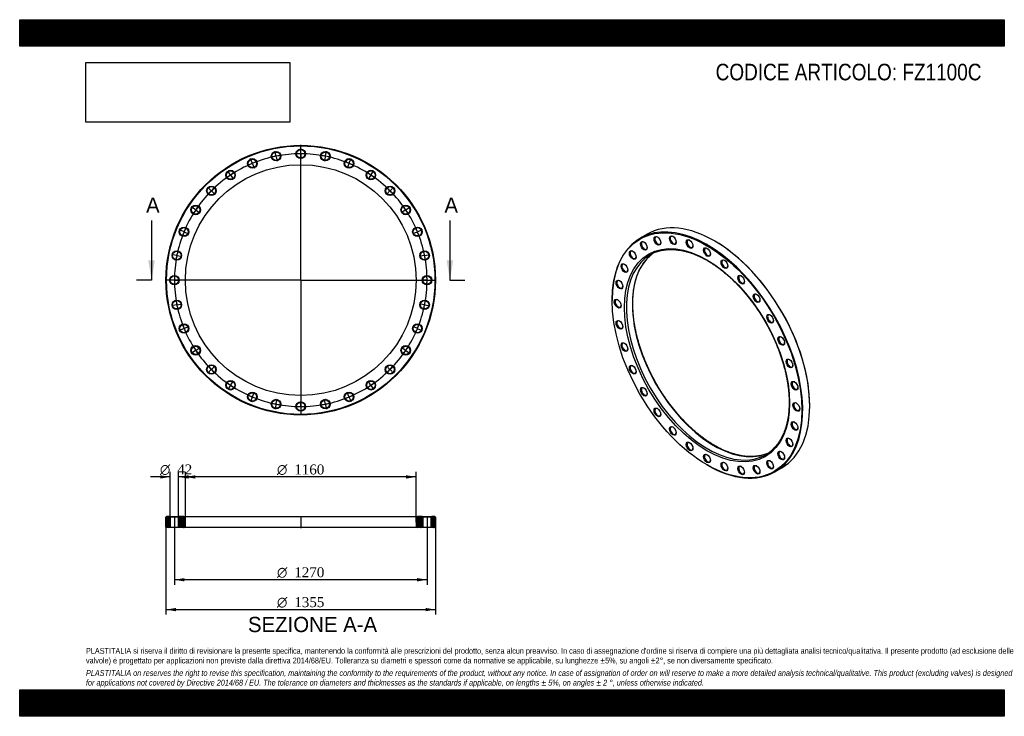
# Model space of a CAD drawing. Header units: millimetres. Extents: x 0 to 4950, y 0 to 3500.
import ezdxf
from ezdxf.enums import TextEntityAlignment as Align
from ezdxf.lldxf.tags import DXFTag

# ---------------------------------------------------------------- set-up
doc = ezdxf.new("R2010")
doc.units = ezdxf.units.MM
doc.header["$LTSCALE"] = 16.666667
for name, color, linetype in [('Default', 7, 'Continuous'), ('DV2_Default', 7, 'Continuous'), ('DV3_Default', 7, 'Continuous'), ('FZ1100C', 7, 'Continuous')]:
    doc.layers.add(name, color=color, linetype=linetype)
doc.styles.add('SEACAD_Solid_Edge_ANSI', font='seans.ttf')
doc.styles.add('SEACAD_Solid_Edge_ANSI1_Symbols', font='semeca1.ttf')
doc.styles.add('SEACAD_Times_New_Roman', font='times.ttf')
tags = doc.linetypes.add('CENTER2', pattern=[28.575, 19.05, -3.175, 3.175, -3.175]).pattern_tags.tags
tags[10:11] = [DXFTag(74, 4), DXFTag(75, 0), DXFTag(340, '0'), DXFTag(46, 0.0), DXFTag(50, 0.0), DXFTag(44, 0.0), DXFTag(45, 0.0)]
tags[8:9] = [DXFTag(74, 4), DXFTag(75, 0), DXFTag(340, '0'), DXFTag(46, 0.0), DXFTag(50, 0.0), DXFTag(44, 0.0), DXFTag(45, 0.0)]
tags[6:7] = [DXFTag(74, 4), DXFTag(75, 0), DXFTag(340, '0'), DXFTag(46, 0.0), DXFTag(50, 0.0), DXFTag(44, 0.0), DXFTag(45, 0.0)]
tags[4:5] = [DXFTag(74, 4), DXFTag(75, 0), DXFTag(340, '0'), DXFTag(46, 0.0), DXFTag(50, 0.0), DXFTag(44, 0.0), DXFTag(45, 0.0)]
picture_1 = doc.add_image_def('image1.jpg', size_in_pixel=(4302, 1260))

# ---------------------------------------------------------------- blocks, each defined once
blk = doc.blocks.new('SE')
at = {"layer": 'FZ1100C', "color": 7, "linetype": 'Continuous'}
for p, q in [((3154.1, 2422.2), (3118.7, 2401.8)), ((3494.9, 2387.4), (3492.8, 2388.7)), ((2978.4, 2091.7), (2978.4, 2089.2)), ((3971.9, 1558.9), (3971.9, 1561.3)), ((3455.3, 1263.1), (3457.5, 1261.9)), ((3796.2, 1228.3), (3831.6, 1248.8))]:
    blk.add_line(p, q, dxfattribs=at)
for centre, major_axis, start_param, end_param in [((3492.8, 1835.5), (-338.8, 586.7), 3.141593, 6.283185), ((3457.5, 1815.1), (338.8, -586.7), 0, 3.926991), ((3140, 2365), (-10.5, 18.2), 0, 3.857894), ((3140, 2365), (-10.5, 18.2), 5.566884, 6.283185), ((3208, 2390.2), (-10.5, 18.2), 0, 3.857894), ((3208, 2390.2), (-10.5, 18.2), 5.566884, 6.283185), ((3285.6, 2393.3), (-10.5, 18.2), 0, 3.857894), ((3285.6, 2393.3), (-10.5, 18.2), 5.566884, 6.283185), ((3369.9, 2374.2), (-10.5, 18.2), 0, 3.857894), ((3369.9, 2374.2), (-10.5, 18.2), 5.566884, 6.283185), ((3494.9, 1836.7), (337.3, -584.1), 0.785398, 2.356194), ((3084.1, 2318.7), (-10.5, 18.2), 0, 3.857894), ((3084.1, 2318.7), (-10.5, 18.2), 5.566884, 6.283185), ((3460.3, 1816.7), (-290, 502.3), 6.189639, 6.283185), ((3490, 1833.9), (290, -502.3), 3.192819, 3.22517), ((3457.5, 2333.5), (-10.5, 18.2), 0, 3.857894), ((3457.5, 2333.5), (-10.5, 18.2), 5.566884, 6.283185), ((3460.3, 1816.7), (-290, 502.3), 0.086334, 3.053496), ((3490, 1833.9), (290, -502.3), 3.22517, 6.190338), ((3460.3, 1816.7), (-290, 502.3), 0, 0.086334), ((3545.1, 2273), (-10.5, 18.2), 0, 3.857894), ((3545.1, 2273), (-10.5, 18.2), 5.566884, 6.283185), ((3042.6, 2253), (-10.5, 18.2), 0, 3.857894), ((3042.6, 2253), (-10.5, 18.2), 5.566884, 6.283185), ((3017.1, 2170.5), (-10.5, 18.2), 0, 3.857894), ((3017.1, 2170.5), (-10.5, 18.2), 5.566884, 6.283185), ((3629.3, 2194.9), (-10.5, 18.2), 0, 3.857894), ((3629.3, 2194.9), (-10.5, 18.2), 5.566884, 6.283185), ((3008.5, 2074.3), (-10.5, 18.2), 0, 3.857894), ((3008.5, 2074.3), (-10.5, 18.2), 5.566884, 6.283185), ((3706.9, 2102.1), (-10.5, 18.2), 0, 3.857894), ((3706.9, 2102.1), (-10.5, 18.2), 5.566884, 6.283185), ((3017.1, 1968.2), (-10.5, 18.2), 0, 3.857894), ((3017.1, 1968.2), (-10.5, 18.2), 5.566884, 6.283185), ((3775, 1998.4), (-10.5, 18.2), 0, 3.857894), ((3775, 1998.4), (-10.5, 18.2), 5.566884, 6.283185), ((3830.8, 1887.6), (-10.5, 18.2), 0, 3.857894), ((3830.8, 1887.6), (-10.5, 18.2), 5.566884, 6.283185), ((3042.6, 1856.2), (-10.5, 18.2), 0, 3.857894), ((3042.6, 1856.2), (-10.5, 18.2), 5.566884, 6.283185), ((3872.3, 1774), (-10.5, 18.2), 0, 3.857894), ((3872.3, 1774), (-10.5, 18.2), 5.566884, 6.283185), ((3084.1, 1742.6), (-10.5, 18.2), 0, 3.857894), ((3084.1, 1742.6), (-10.5, 18.2), 5.566884, 6.283185), ((3140, 1631.8), (-10.5, 18.2), 0, 3.857894), ((3140, 1631.8), (-10.5, 18.2), 5.566884, 6.283185), ((3897.9, 1662), (-10.5, 18.2), 0, 3.857894), ((3897.9, 1662), (-10.5, 18.2), 5.566884, 6.283185), ((3208, 1528), (-10.5, 18.2), 0, 3.857894), ((3208, 1528), (-10.5, 18.2), 5.566884, 6.283185), ((3906.5, 1555.8), (-10.5, 18.2), 0, 3.857894), ((3906.5, 1555.8), (-10.5, 18.2), 5.566884, 6.283185), ((3285.6, 1435.3), (-10.5, 18.2), 0, 3.857894), ((3285.6, 1435.3), (-10.5, 18.2), 5.566884, 6.283185), ((3897.9, 1459.7), (-10.5, 18.2), 0, 3.857894), ((3897.9, 1459.7), (-10.5, 18.2), 5.566884, 6.283185), ((3872.3, 1377.2), (-10.5, 18.2), 0, 3.857894), ((3872.3, 1377.2), (-10.5, 18.2), 5.566884, 6.283185), ((3369.9, 1357.1), (-10.5, 18.2), 0, 3.857894), ((3369.9, 1357.1), (-10.5, 18.2), 5.566884, 6.283185), ((3457.5, 1296.6), (-10.5, 18.2), 0, 3.857894), ((3457.5, 1296.6), (-10.5, 18.2), 5.566884, 6.283185), ((3460.3, 1816.7), (-290, 502.3), 3.053496, 3.235762), ((3490, 1833.9), (290, -502.3), 6.190338, 6.231959), ((3830.8, 1311.5), (-10.5, 18.2), 0, 3.857894), ((3830.8, 1311.5), (-10.5, 18.2), 5.566884, 6.283185), ((3457.5, 1815.1), (338.8, -586.7), 5.497787, 6.283185), ((3545.1, 1256), (-10.5, 18.2), 0, 3.857894), ((3545.1, 1256), (-10.5, 18.2), 5.566884, 6.283185), ((3629.3, 1236.9), (-10.5, 18.2), 0, 3.857894), ((3629.3, 1236.9), (-10.5, 18.2), 5.566884, 6.283185), ((3706.9, 1240), (-10.5, 18.2), 0, 3.857894), ((3706.9, 1240), (-10.5, 18.2), 5.566884, 6.283185), ((3775, 1265.1), (-10.5, 18.2), 0, 3.857894), ((3775, 1265.1), (-10.5, 18.2), 5.566884, 6.283185)]:
    blk.add_ellipse(centre, major_axis=major_axis, ratio=0.57735, start_param=start_param, end_param=end_param, dxfattribs=at)
for centre, major_axis in [((3455.3, 1813.8), (-337.3, 584.1)), ((3455.3, 1813.8), (293.5, -508.4)), ((3137.8, 2363.8), (12, -20.8)), ((3205.9, 2389), (12, -20.8)), ((3283.5, 2392.1), (12, -20.8)), ((3367.7, 2372.9), (12, -20.8)), ((3082, 2317.4), (12, -20.8)), ((3455.3, 2332.3), (12, -20.8)), ((3542.9, 2271.8), (12, -20.8)), ((3040.5, 2251.8), (12, -20.8)), ((3015, 2169.3), (12, -20.8)), ((3627.2, 2193.6), (12, -20.8)), ((3006.3, 2073.1), (12, -20.8)), ((3704.8, 2100.9), (12, -20.8)), ((3015, 1967), (12, -20.8)), ((3772.8, 1997.2), (12, -20.8)), ((3828.7, 1886.3), (12, -20.8)), ((3040.5, 1854.9), (12, -20.8)), ((3870.2, 1772.8), (12, -20.8)), ((3082, 1741.3), (12, -20.8)), ((3895.7, 1660.7), (12, -20.8)), ((3137.8, 1630.5), (12, -20.8)), ((3205.9, 1526.8), (12, -20.8)), ((3904.4, 1554.6), (12, -20.8)), ((3283.5, 1434), (12, -20.8)), ((3895.7, 1458.4), (12, -20.8)), ((3870.2, 1375.9), (12, -20.8)), ((3367.7, 1355.9), (12, -20.8)), ((3455.3, 1295.4), (12, -20.8)), ((3772.8, 1263.9), (12, -20.8)), ((3828.7, 1310.2), (12, -20.8)), ((3542.9, 1254.8), (12, -20.8)), ((3627.2, 1235.6), (12, -20.8)), ((3704.8, 1238.7), (12, -20.8))]:
    blk.add_ellipse(centre, major_axis=major_axis, ratio=0.57735, dxfattribs=at)
for points, knots in [([(3198, 2332), (3201, 2333.2), (3207.1, 2335.5), (3218.4, 2338.7), (3230.9, 2341.6), (3243.8, 2343.7), (3257.1, 2345.1), (3270.6, 2345.7), (3284.4, 2345.5), (3298.4, 2344.6), (3312.7, 2342.9), (3327.1, 2340.5), (3341.8, 2337.4), (3356.6, 2333.5), (3371.6, 2328.9), (3386.8, 2323.5), (3402, 2317.4), (3417.3, 2310.6), (3432.7, 2303.1), (3448.1, 2294.9), (3463.6, 2286.1), (3479, 2276.5), (3494.4, 2266.3), (3509.8, 2255.5), (3525.1, 2244), (3540.3, 2231.9), (3555.4, 2219.2), (3570.4, 2205.9), (3585.2, 2192.1), (3599.9, 2177.7), (3614.3, 2162.8), (3628.5, 2147.4), (3642.5, 2131.6), (3656.2, 2115.3), (3669.7, 2098.5), (3682.8, 2081.4), (3695.6, 2063.8), (3708.1, 2045.9), (3720.2, 2027.7), (3732, 2009.2), (3743.3, 1990.4), (3754.3, 1971.3), (3764.8, 1952), (3774.9, 1932.6), (3784.5, 1912.9), (3793.7, 1893.2), (3802.4, 1873.3), (3810.6, 1853.3), (3818.2, 1833.3), (3825.4, 1813.2), (3832.1, 1793.2), (3838.2, 1773.2), (3843.8, 1753.3), (3848.8, 1733.4), (3853.2, 1713.7), (3857.1, 1694.1), (3860.5, 1674.7), (3863.2, 1655.6), (3865.4, 1636.6), (3867, 1617.9), (3868, 1599.5), (3868.4, 1581.4), (3868.3, 1563.7), (3867.6, 1546.3), (3866.3, 1529.3), (3864.4, 1512.7), (3861.9, 1496.6), (3858.9, 1480.9), (3855.3, 1465.7), (3851.2, 1451.1), (3846.5, 1436.9), (3841.2, 1423.3), (3835.4, 1410.2), (3829.1, 1397.8), (3822.3, 1385.9), (3814.9, 1374.6), (3807.1, 1364), (3798.7, 1354), (3790, 1344.7), (3782, 1337.2), (3777.4, 1333.5), (3775.6, 1332)], [0, 0, 0, 0, 0.008816, 0.021736, 0.034643, 0.047533, 0.060406, 0.073262, 0.0861, 0.098924, 0.111733, 0.124531, 0.137319, 0.150099, 0.162873, 0.175643, 0.188409, 0.201173, 0.213935, 0.226697, 0.239459, 0.252222, 0.264985, 0.277749, 0.290515, 0.303282, 0.316051, 0.32882, 0.341592, 0.354365, 0.367139, 0.379914, 0.392691, 0.405468, 0.418247, 0.431026, 0.443807, 0.456588, 0.469369, 0.482151, 0.494932, 0.507714, 0.520496, 0.533278, 0.54606, 0.558841, 0.571621, 0.584401, 0.59718, 0.609958, 0.622736, 0.635511, 0.648286, 0.661059, 0.673831, 0.686601, 0.69937, 0.712137, 0.724902, 0.737665, 0.750427, 0.763188, 0.775947, 0.788705, 0.801463, 0.814221, 0.826979, 0.839738, 0.8525, 0.865264, 0.878034, 0.89081, 0.903594, 0.916389, 0.929195, 0.942016, 0.954853, 0.967707, 0.980579, 0.993469, 1, 1, 1, 1]), ([(3493.5, 1360.6), (3490.5, 1362.4), (3483.2, 1366.7), (3469.8, 1375), (3454.5, 1385.2), (3439.1, 1396.1), (3423.8, 1407.6), (3408.6, 1419.8), (3393.5, 1432.5), (3378.6, 1445.8), (3363.8, 1459.7), (3349.1, 1474.1), (3334.7, 1489.1), (3320.5, 1504.5), (3306.6, 1520.4), (3292.9, 1536.8), (3279.5, 1553.5), (3266.3, 1570.7), (3253.6, 1588.3), (3241.1, 1606.2), (3229, 1624.5), (3217.3, 1643), (3206, 1661.8), (3195.1, 1680.9), (3184.6, 1700.2), (3174.5, 1719.7), (3165, 1739.3), (3155.8, 1759.1), (3147.2, 1779), (3139, 1799), (3131.4, 1819), (3124.3, 1839.1), (3117.7, 1859.1), (3111.6, 1879.1), (3106.1, 1899), (3101.1, 1918.9), (3096.7, 1938.6), (3092.8, 1958.1), (3089.6, 1977.5), (3086.9, 1996.7), (3084.7, 2015.6), (3083.2, 2034.3), (3082.2, 2052.7), (3081.8, 2070.7), (3082, 2088.4), (3082.8, 2105.8), (3084.2, 2122.7), (3086.1, 2139.3), (3088.6, 2155.3), (3091.7, 2171), (3095.3, 2186.1), (3099.5, 2200.8), (3104.3, 2214.9), (3109.6, 2228.4), (3115.4, 2241.4), (3121.8, 2253.9), (3128.6, 2265.7), (3136, 2276.9), (3143.9, 2287.5), (3152.3, 2297.4), (3161.1, 2306.7), (3169.7, 2314.6), (3174.9, 2318.7), (3177.4, 2320.7)], [0, 0, 0, 0, 0.008715, 0.025295, 0.041878, 0.058461, 0.075047, 0.091634, 0.108223, 0.124814, 0.141406, 0.158001, 0.174597, 0.191195, 0.207795, 0.224396, 0.240998, 0.257601, 0.274205, 0.29081, 0.307416, 0.324022, 0.340628, 0.357235, 0.373841, 0.390447, 0.407053, 0.423658, 0.440263, 0.456866, 0.473469, 0.49007, 0.50667, 0.523268, 0.539865, 0.55646, 0.573053, 0.589644, 0.606233, 0.622819, 0.639404, 0.655986, 0.672566, 0.689144, 0.705721, 0.722297, 0.738872, 0.755446, 0.772022, 0.788599, 0.805179, 0.821764, 0.838355, 0.854954, 0.871565, 0.888189, 0.904829, 0.921487, 0.938167, 0.954869, 0.971594, 0.988342, 1, 1, 1, 1]), ([(3752.5, 1318.6), (3749.8, 1317.6), (3743.9, 1315.3), (3733, 1312.1), (3720.5, 1309.2), (3707.6, 1307), (3694.4, 1305.6), (3680.9, 1304.9), (3667.1, 1305), (3653.1, 1305.9), (3638.9, 1307.4), (3624.4, 1309.8), (3609.8, 1312.9), (3595, 1316.7), (3580, 1321.3), (3564.9, 1326.6), (3549.7, 1332.6), (3534.3, 1339.3), (3519, 1346.7), (3505.1, 1354), (3497.2, 1358.5), (3493.5, 1360.6)], [0, 0, 0, 0, 0.033816, 0.08901, 0.144146, 0.199214, 0.254209, 0.309128, 0.363975, 0.418756, 0.473477, 0.528148, 0.582776, 0.637369, 0.691935, 0.746481, 0.801013, 0.855535, 0.910051, 0.964565, 1, 1, 1, 1])]:
    blk.add_open_spline(points, degree=3, knots=knots, dxfattribs=at)
blk = doc.blocks.new('SE1')
at = {"layer": 'Default', "color": 7, "linetype": 'CENTER2'}
for start, end in [(90.2707, 100.9793), (79.0207, 89.7293), (112.7707, 123.4793), (101.5207, 112.2293), (67.7707, 78.4793), (56.5207, 67.2293), (124.0207, 134.7293), (45.2707, 55.9793), (135.2707, 145.9793), (34.0207, 44.7293), (146.5207, 157.2293), (22.7707, 33.4793), (157.7707, 168.4793), (11.5207, 22.2293), (169.0207, 179.7293), (0.2707, 10.9793), (180.2707, 190.9793), (349.0207, 359.7293), (191.5207, 202.2293), (337.7707, 348.4793), (202.7707, 213.4793), (326.5207, 337.2293), (214.0207, 224.7293), (315.2707, 325.9793), (225.2707, 235.9793), (304.0207, 314.7293), (236.5207, 247.2293), (292.7707, 303.4793), (247.7707, 258.4793), (281.5207, 292.2293), (259.0207, 269.7293), (270.2707, 280.9793)]:
    blk.add_arc((1412.8, 2191.4), 635, start, end, dxfattribs=at)
at = {"layer": 'DV2_Default', "color": 7, "linetype": 'CENTER2'}
for p, q in [((1288.3, 2817.2), (1283.9, 2839.5)), ((1412.8, 2194.4), (1412.8, 2870.7)), ((1412.8, 2829.4), (1412.8, 2852.2)), ((1412.8, 2824.9), (1412.8, 2827.9)), ((1412.8, 2823.4), (1412.8, 2800.7)), ((1537.3, 2817.2), (1541.7, 2839.5)), ((1168.7, 2780.9), (1159.9, 2801.9)), ((1170.4, 2776.7), (1169.2, 2779.5)), ((1170.9, 2775.3), (1179.7, 2754.3)), ((1289.2, 2812.8), (1288.6, 2815.7)), ((1289.5, 2811.3), (1293.9, 2789)), ((1536.1, 2811.3), (1531.7, 2789)), ((1536.4, 2812.8), (1537, 2815.7)), ((1654.7, 2775.3), (1646, 2754.3)), ((1655.2, 2776.7), (1656.4, 2779.5)), ((1657, 2780.9), (1665.7, 2801.9)), ((1058.4, 2721.9), (1045.7, 2740.8)), ((1767.3, 2721.9), (1779.9, 2740.8)), ((1060.9, 2718.2), (1059.2, 2720.7)), ((1061.7, 2716.9), (1074.3, 2698)), ((1763.9, 2716.9), (1751.3, 2698)), ((1764.8, 2718.2), (1766.4, 2720.7)), ((961.7, 2642.6), (945.6, 2658.7)), ((964.9, 2639.4), (962.7, 2641.5)), ((965.9, 2638.3), (982, 2622.2)), ((1859.7, 2638.3), (1843.6, 2622.2)), ((1860.8, 2639.4), (1862.9, 2641.5)), ((1863.9, 2642.6), (1880, 2658.7)), ((882.3, 2545.9), (863.4, 2558.5)), ((886.1, 2543.4), (883.6, 2545.1)), ((887.3, 2542.6), (906.2, 2529.9)), ((1938.3, 2542.6), (1919.4, 2529.9)), ((1939.5, 2543.4), (1942, 2545.1)), ((1943.3, 2545.9), (1962.2, 2558.5)), ((823.4, 2435.6), (802.4, 2444.3)), ((827.5, 2433.9), (824.8, 2435)), ((828.9, 2433.3), (849.9, 2424.6)), ((1996.7, 2433.3), (1975.7, 2424.6)), ((1998.1, 2433.9), (2000.9, 2435)), ((2002.2, 2435.6), (2023.3, 2444.3)), ((787.1, 2315.9), (764.8, 2320.3)), ((791.5, 2315), (788.5, 2315.6)), ((792.9, 2314.7), (815.3, 2310.3)), ((2032.7, 2314.7), (2010.3, 2310.3)), ((2034.1, 2315), (2037.1, 2315.6)), ((2038.5, 2315.9), (2060.9, 2320.3)), ((1409.8, 2191.4), (733.6, 2191.4)), ((774.8, 2191.4), (752.1, 2191.4)), ((779.3, 2191.4), (776.3, 2191.4)), ((780.8, 2191.4), (803.6, 2191.4)), ((1414.3, 2191.4), (1411.3, 2191.4)), ((1412.8, 2192.9), (1412.8, 2189.9)), ((1412.8, 2188.4), (1412.8, 1512.2)), ((1415.8, 2191.4), (2092.1, 2191.4)), ((2044.8, 2191.4), (2022.1, 2191.4)), ((2044.8, 2191.4), (2025.1, 2191.4)), ((2046.3, 2191.4), (2049.3, 2191.4)), ((2046.3, 2191.4), (2049.3, 2191.4)), ((2050.8, 2191.4), (2070.6, 2191.4)), ((2050.8, 2191.4), (2073.6, 2191.4)), ((787.1, 2067), (764.8, 2062.5)), ((791.5, 2067.8), (788.5, 2067.3)), ((792.9, 2068.1), (815.3, 2072.6)), ((2032.7, 2068.1), (2010.3, 2072.6)), ((2034.1, 2067.8), (2037.1, 2067.3)), ((2038.5, 2067), (2060.9, 2062.5)), ((823.4, 1947.3), (802.4, 1938.6)), ((827.5, 1949), (824.8, 1947.9)), ((828.9, 1949.6), (849.9, 1958.3)), ((1996.7, 1949.6), (1975.7, 1958.3)), ((1998.1, 1949), (2000.9, 1947.9)), ((2002.2, 1947.3), (2023.3, 1938.6)), ((882.3, 1837), (863.4, 1824.3)), ((886.1, 1839.5), (883.6, 1837.8)), ((887.3, 1840.3), (906.2, 1852.9)), ((1938.3, 1840.3), (1919.4, 1852.9)), ((1939.5, 1839.5), (1942, 1837.8)), ((1943.3, 1837), (1962.2, 1824.3)), ((961.7, 1740.3), (945.6, 1724.2)), ((964.9, 1743.5), (962.7, 1741.4)), ((965.9, 1744.5), (982, 1760.6)), ((1859.7, 1744.5), (1843.6, 1760.6)), ((1860.8, 1743.5), (1862.9, 1741.4)), ((1863.9, 1740.3), (1880, 1724.2)), ((1061.7, 1665.9), (1074.3, 1684.9)), ((1763.9, 1665.9), (1751.3, 1684.9)), ((1058.4, 1661), (1045.7, 1642)), ((1060.9, 1664.7), (1059.2, 1662.2)), ((1764.8, 1664.7), (1766.4, 1662.2)), ((1767.3, 1661), (1779.9, 1642)), ((1168.7, 1602), (1159.9, 1581)), ((1170.4, 1606.2), (1169.2, 1603.4)), ((1170.9, 1607.5), (1179.7, 1628.6)), ((1289.5, 1571.6), (1293.9, 1593.9)), ((1536.1, 1571.6), (1531.7, 1593.9)), ((1654.7, 1607.5), (1646, 1628.6)), ((1655.2, 1606.2), (1656.4, 1603.4)), ((1657, 1602), (1665.7, 1581)), ((1288.3, 1565.7), (1283.9, 1543.4)), ((1289.2, 1570.1), (1288.6, 1567.2)), ((1412.8, 1559.4), (1412.8, 1582.2)), ((1412.8, 1557.9), (1412.8, 1554.9)), ((1412.8, 1553.4), (1412.8, 1530.7)), ((1536.4, 1570.1), (1537, 1567.2)), ((1537.3, 1565.7), (1541.7, 1543.4))]:
    blk.add_line(p, q, dxfattribs=at)
for start, end in [(90.2707, 92.3234), (89.8647, 90.1353), (87.6766, 89.7293), (112.7707, 114.8234), (112.3647, 112.6353), (110.1766, 112.2293), (101.5207, 103.5734), (101.1147, 101.3853), (98.9266, 100.9793), (79.0207, 81.0734), (78.6147, 78.8853), (76.4266, 78.4793), (67.7707, 69.8234), (67.3647, 67.6353), (65.1766, 67.2293), (121.4266, 123.4793), (56.5207, 58.5734), (124.0207, 126.0734), (123.6147, 123.8853), (56.1147, 56.3853), (53.9266, 55.9793), (135.2707, 137.3234), (134.8647, 135.1353), (132.6766, 134.7293), (45.2707, 47.3234), (44.8647, 45.1353), (42.6766, 44.7293), (146.5207, 148.5734), (146.1147, 146.3853), (143.9266, 145.9793), (34.0207, 36.0734), (33.6147, 33.8853), (31.4266, 33.4793), (157.7707, 159.8234), (157.3647, 157.6353), (155.1766, 157.2293), (22.7707, 24.8234), (22.3647, 22.6353), (20.1766, 22.2293), (166.4266, 168.4793), (11.5207, 13.5734), (169.0207, 171.0734), (168.6147, 168.8853), (11.1147, 11.3853), (8.9266, 10.9793), (177.6766, 179.7293), (179.8647, 180.1353), (180.2707, 182.3234), (0.2707, 2.3234), (357.6766, 359.7293), (0.2707, 2.0527), (357.9473, 359.7293), (359.8647, 0.1353), (359.8647, 0.1353), (188.9266, 190.9793), (349.0207, 351.0734), (191.1147, 191.3853), (191.5207, 193.5734), (346.4266, 348.4793), (348.6147, 348.8853), (200.1766, 202.2293), (202.3647, 202.6353), (202.7707, 204.8234), (335.1766, 337.2293), (337.3647, 337.6353), (337.7707, 339.8234), (211.4266, 213.4793), (213.6147, 213.8853), (214.0207, 216.0734), (323.9266, 325.9793), (326.1147, 326.3853), (326.5207, 328.5734), (222.6766, 224.7293), (224.8647, 225.1353), (225.2707, 227.3234), (312.6766, 314.7293), (314.8647, 315.1353), (315.2707, 317.3234), (233.9266, 235.9793), (236.1147, 236.3853), (236.5207, 238.5734), (301.4266, 303.4793), (303.6147, 303.8853), (304.0207, 306.0734), (245.1766, 247.2293), (247.3647, 247.6353), (247.7707, 249.8234), (290.1766, 292.2293), (292.3647, 292.6353), (292.7707, 294.8234), (256.4266, 258.4793), (258.6147, 258.8853), (259.0207, 261.0734), (267.6766, 269.7293), (269.8647, 270.1353), (270.2707, 272.3234), (278.9266, 280.9793), (281.1147, 281.3853), (281.5207, 283.5734)]:
    blk.add_arc((1412.8, 2191.4), 635, start, end, dxfattribs=at)
at = {"layer": 'FZ1100C', "color": 7, "linetype": 'Continuous'}
for centre, radius in [((1412.8, 2191.4), 677.5), ((1412.8, 2191.4), 674.5), ((1288.9, 2814.2), 24), ((1288.9, 2814.2), 21), ((1412.8, 2826.4), 24), ((1412.8, 2826.4), 21), ((1536.7, 2814.2), 24), ((1536.7, 2814.2), 21), ((1169.8, 2778.1), 24), ((1169.8, 2778.1), 21), ((1655.8, 2778.1), 24), ((1655.8, 2778.1), 21), ((1412.8, 2191.4), 580), ((1060, 2719.4), 24), ((1060, 2719.4), 21), ((1765.6, 2719.4), 24), ((1765.6, 2719.4), 21), ((963.8, 2640.4), 24), ((963.8, 2640.4), 21), ((1861.8, 2640.4), 24), ((1861.8, 2640.4), 21), ((884.8, 2544.2), 24), ((884.8, 2544.2), 21), ((1940.8, 2544.2), 24), ((1940.8, 2544.2), 21), ((826.1, 2434.4), 24), ((826.1, 2434.4), 21), ((1999.5, 2434.4), 24), ((1999.5, 2434.4), 21), ((790, 2315.3), 24), ((790, 2315.3), 21), ((2035.6, 2315.3), 24), ((2035.6, 2315.3), 21), ((777.8, 2191.4), 24), ((777.8, 2191.4), 21), ((2047.8, 2191.4), 24), ((2047.8, 2191.4), 21), ((790, 2067.5), 24), ((790, 2067.5), 21), ((2035.6, 2067.5), 24), ((2035.6, 2067.5), 21), ((826.1, 1948.4), 24), ((826.1, 1948.4), 21), ((1999.5, 1948.4), 24), ((1999.5, 1948.4), 21), ((884.8, 1838.6), 24), ((884.8, 1838.6), 21), ((1940.8, 1838.6), 24), ((1940.8, 1838.6), 21), ((963.8, 1742.4), 24), ((963.8, 1742.4), 21), ((1861.8, 1742.4), 24), ((1861.8, 1742.4), 21), ((1060, 1663.4), 24), ((1060, 1663.4), 21), ((1765.6, 1663.4), 24), ((1765.6, 1663.4), 21), ((1169.8, 1604.8), 24), ((1169.8, 1604.8), 21), ((1288.9, 1568.6), 24), ((1288.9, 1568.6), 21), ((1536.7, 1568.6), 24), ((1536.7, 1568.6), 21), ((1655.8, 1604.8), 24), ((1655.8, 1604.8), 21), ((1412.8, 1556.4), 24), ((1412.8, 1556.4), 21)]:
    blk.add_circle(centre, radius, dxfattribs=at)
blk = doc.blocks.new('SE3')
at = {"color": 7, "linetype": 'Continuous', "style": 'SEACAD_Solid_Edge_ANSI'}
blk.add_text('A', height=76.7, dxfattribs=at).set_placement((635.2, 2606.4), align=Align.TOP_LEFT)
blk = doc.blocks.new('SE4')
at = {"color": 7, "linetype": 'Continuous', "style": 'SEACAD_Solid_Edge_ANSI'}
blk.add_text('A', height=76.7, dxfattribs=at).set_placement((2135.2, 2606.4), align=Align.TOP_LEFT)
blk = doc.blocks.new('SEANNOT_GROUP')
at = {"linetype": 'Continuous'}
blk.add_hatch(color=7, dxfattribs=at).paths.add_polyline_path([(646.1, 2291.4), (662.8, 2191.4), (679.5, 2291.4)])
at = {"color": 7, "linetype": 'Continuous'}
blk.add_lwpolyline([(662.8, 2491.4), (662.8, 2191.4)], dxfattribs=at)
blk = doc.blocks.new('SEANNOT_GROUP1')
at = {"linetype": 'Continuous'}
blk.add_hatch(color=7, dxfattribs=at).paths.add_polyline_path([(2146.1, 2291.4), (2162.8, 2191.4), (2179.5, 2291.4)])
at = {"color": 7, "linetype": 'Continuous'}
blk.add_lwpolyline([(2162.8, 2491.4), (2162.8, 2191.4)], dxfattribs=at)
blk = doc.blocks.new('SE2')
at = {"layer": 'Default', "color": 7, "linetype": 'CENTER2'}
for p, q in [((662.8, 2191.4), (587.8, 2191.4)), ((2162.8, 2191.4), (2237.8, 2191.4))]:
    blk.add_line(p, q, dxfattribs=at)
at = {"layer": 'Default'}
for name in ['SE3', 'SE4', 'SEANNOT_GROUP', 'SEANNOT_GROUP1']:
    blk.add_blockref(name, (0, 0), dxfattribs=at)
blk = doc.blocks.new('SE5')
at = {"layer": 'FZ1100C', "linetype": 'Continuous'}
h = blk.add_hatch(dxfattribs=at)
h.set_pattern_fill('LINE', scale=0.629921, angle=45, style=0)
h.paths.add_polyline_path([(753.8, 1003.8), (738.3, 1003.8), (735.3, 1000.8), (735.3, 950.8), (738.3, 947.8), (753.8, 947.8), (756.8, 950.8), (756.8, 1000.8)])
h = blk.add_hatch(dxfattribs=at)
h.set_pattern_fill('LINE', scale=0.629921, angle=45, style=0)
edge = h.paths.add_edge_path()
edge.add_line((801.8, 947.8), (825.8, 947.8))
edge.add_arc((825.8, 954.8), 7, 270, 360)
edge.add_line((832.8, 954.8), (832.8, 996.8))
edge.add_arc((825.8, 996.8), 7, 0, 90)
edge.add_line((825.8, 1003.8), (801.8, 1003.8))
edge.add_line((801.8, 1003.8), (798.8, 1000.8))
edge.add_line((798.8, 1000.8), (798.8, 950.8))
edge.add_line((798.8, 950.8), (801.8, 947.8))
h = blk.add_hatch(dxfattribs=at)
h.set_pattern_fill('LINE', scale=0.629921, angle=45, style=0)
edge = h.paths.add_edge_path()
edge.add_line((2026.8, 950.8), (2026.8, 1000.8))
edge.add_line((2026.8, 1000.8), (2023.8, 1003.8))
edge.add_line((2023.8, 1003.8), (1999.8, 1003.8))
edge.add_arc((1999.8, 996.8), 7, 90, 180)
edge.add_line((1992.8, 996.8), (1992.8, 954.8))
edge.add_arc((1999.8, 954.8), 7, 180, 270)
edge.add_line((1999.8, 947.8), (2023.8, 947.8))
edge.add_line((2023.8, 947.8), (2026.8, 950.8))
h = blk.add_hatch(dxfattribs=at)
h.set_pattern_fill('LINE', scale=0.629921, angle=45, style=0)
h.paths.add_polyline_path([(2068.8, 1000.8), (2068.8, 950.8), (2071.8, 947.8), (2087.3, 947.8), (2090.3, 950.8), (2090.3, 1000.8), (2087.3, 1003.8), (2071.8, 1003.8)])
at = {"layer": 'DV3_Default', "color": 7, "linetype": 'CENTER2'}
for p, q in [((777.8, 1005.5), (777.8, 946)), ((1412.8, 1005.5), (1412.8, 946)), ((2047.8, 1005.5), (2047.8, 946))]:
    blk.add_line(p, q, dxfattribs=at)
at = {"layer": 'FZ1100C', "color": 7, "linetype": 'Continuous'}
for p, q in [((738.3, 1003.8), (735.3, 1000.8)), ((735.3, 950.8), (735.3, 1000.8)), ((753.8, 1003.8), (738.3, 1003.8)), ((753.8, 1003.8), (801.8, 1003.8)), ((753.8, 1003.8), (756.8, 1000.8)), ((798.8, 1000.8), (756.8, 1000.8)), ((756.8, 1000.8), (756.8, 950.8)), ((798.8, 1000.8), (801.8, 1003.8)), ((798.8, 950.8), (798.8, 1000.8)), ((825.8, 1003.8), (801.8, 1003.8)), ((825.8, 1003.8), (1999.8, 1003.8)), ((832.8, 954.8), (832.8, 996.8)), ((1992.8, 996.8), (1992.8, 954.8)), ((2023.8, 1003.8), (1999.8, 1003.8)), ((2023.8, 1003.8), (2071.8, 1003.8)), ((2023.8, 1003.8), (2026.8, 1000.8)), ((2068.8, 1000.8), (2026.8, 1000.8)), ((2026.8, 1000.8), (2026.8, 950.8)), ((2068.8, 1000.8), (2071.8, 1003.8)), ((2068.8, 950.8), (2068.8, 1000.8)), ((2087.3, 1003.8), (2071.8, 1003.8)), ((2090.3, 1000.8), (2087.3, 1003.8)), ((2090.3, 1000.8), (2090.3, 950.8)), ((735.3, 950.8), (738.3, 947.8)), ((753.8, 947.8), (738.3, 947.8)), ((756.8, 950.8), (753.8, 947.8)), ((801.8, 947.8), (753.8, 947.8)), ((756.8, 950.8), (798.8, 950.8)), ((801.8, 947.8), (798.8, 950.8)), ((825.8, 947.8), (801.8, 947.8)), ((1999.8, 947.8), (825.8, 947.8)), ((2023.8, 947.8), (1999.8, 947.8)), ((2026.8, 950.8), (2023.8, 947.8)), ((2071.8, 947.8), (2023.8, 947.8)), ((2026.8, 950.8), (2068.8, 950.8)), ((2071.8, 947.8), (2068.8, 950.8)), ((2087.3, 947.8), (2071.8, 947.8)), ((2087.3, 947.8), (2090.3, 950.8))]:
    blk.add_line(p, q, dxfattribs=at)
for centre, start, end in [((825.8, 996.8), 0, 90), ((1999.8, 996.8), 90, 180), ((825.8, 954.8), 270, 0), ((1999.8, 954.8), 180, 270)]:
    blk.add_arc(centre, 7, start, end, dxfattribs=at)
blk = doc.blocks.new('GDimGGroup')
at = {"layer": 'Default', "linetype": 'Continuous'}
for points in [[(882.8, 1211.1), (832.8, 1202.7), (882.8, 1194.4)], [(1942.8, 1211.1), (1942.8, 1194.4), (1992.8, 1202.7)]]:
    blk.add_hatch(color=7, dxfattribs=at).paths.add_polyline_path(points)
at = {"layer": 'Default', "color": 7, "linetype": 'Continuous'}
for p, q in [((832.8, 975.8), (832.8, 1227.7)), ((1992.8, 1202.7), (832.8, 1202.7)), ((1992.8, 975.8), (1992.8, 1227.7))]:
    blk.add_line(p, q, dxfattribs=at)
for s, style, p in [('O', 'SEACAD_Solid_Edge_ANSI1_Symbols', (1293.5, 1265.2)), ('1160', 'SEACAD_Times_New_Roman', (1380.5, 1265.2))]:
    blk.add_text(s, height=50, dxfattribs=dict(at, style=style)).set_placement(p, align=Align.TOP_LEFT)
blk = doc.blocks.new('GDimGGroup1')
at = {"layer": 'Default', "linetype": 'Continuous'}
for points in [[(785.3, 527.7), (785.3, 544.4), (735.3, 536.1)], [(2040.3, 527.7), (2090.3, 536.1), (2040.3, 544.4)]]:
    blk.add_hatch(color=7, dxfattribs=at).paths.add_polyline_path(points)
at = {"layer": 'Default', "color": 7, "linetype": 'Continuous'}
for p, q in [((735.3, 975.8), (735.3, 511.1)), ((2090.3, 975.8), (2090.3, 511.1)), ((735.3, 536.1), (2090.3, 536.1))]:
    blk.add_line(p, q, dxfattribs=at)
for s, style, p in [('O', 'SEACAD_Solid_Edge_ANSI1_Symbols', (1293.5, 598.6)), ('1355', 'SEACAD_Times_New_Roman', (1380.5, 598.6))]:
    blk.add_text(s, height=50, dxfattribs=dict(at, style=style)).set_placement(p, align=Align.TOP_LEFT)
blk = doc.blocks.new('GDimGGroup2')
at = {"layer": 'Default', "linetype": 'Continuous'}
for points in [[(827.8, 677.7), (827.8, 694.4), (777.8, 686.1)], [(1997.8, 677.7), (2047.8, 686.1), (1997.8, 694.4)]]:
    blk.add_hatch(color=7, dxfattribs=at).paths.add_polyline_path(points)
at = {"layer": 'Default', "color": 7, "linetype": 'Continuous'}
for p, q in [((777.8, 947.8), (777.8, 661.1)), ((2047.8, 947.8), (2047.8, 661.1)), ((2047.8, 686.1), (777.8, 686.1))]:
    blk.add_line(p, q, dxfattribs=at)
for s, style, p in [('O', 'SEACAD_Solid_Edge_ANSI1_Symbols', (1293.5, 748.6)), ('1270', 'SEACAD_Times_New_Roman', (1380.5, 748.6))]:
    blk.add_text(s, height=50, dxfattribs=dict(at, style=style)).set_placement(p, align=Align.TOP_LEFT)
blk = doc.blocks.new('GDimGGroup3')
at = {"layer": 'Default', "linetype": 'Continuous'}
for points in [[(706.8, 1211.1), (706.8, 1194.4), (756.8, 1202.7)], [(848.8, 1211.1), (798.8, 1202.7), (848.8, 1194.4)]]:
    blk.add_hatch(color=7, dxfattribs=at).paths.add_polyline_path(points)
at = {"layer": 'Default', "color": 7, "linetype": 'Continuous'}
for p, q in [((756.8, 1202.7), (656.8, 1202.7)), ((756.8, 1000.8), (756.8, 1227.7)), ((798.8, 1000.8), (798.8, 1227.7)), ((898.8, 1202.7), (798.8, 1202.7))]:
    blk.add_line(p, q, dxfattribs=at)
for s, style, p in [('O', 'SEACAD_Solid_Edge_ANSI1_Symbols', (705, 1265.2)), ('42', 'SEACAD_Times_New_Roman', (792, 1265.2))]:
    blk.add_text(s, height=50, dxfattribs=dict(at, style=style)).set_placement(p, align=Align.TOP_LEFT)

msp = doc.modelspace()

# ---------------------------------------------------------------- hatches: boundary and pattern name
at = {"layer": 'Default', "linetype": 'Continuous'}
h = msp.add_hatch(dxfattribs=at)
h.set_pattern_fill('LINE', scale=0.6299213, angle=45, style=0)
h.paths.add_polyline_path([(4950, 3366.7), (4950, 3500), (0, 3500), (0, 3366.7)])
for points in [[(4950, 3366.7), (4950, 3500), (0, 3500), (0, 3366.7)], [(4950, 0), (4950, 133.3), (0, 133.3), (0, 0)]]:
    msp.add_hatch(color=7, dxfattribs=at).paths.add_polyline_path(points)
h = msp.add_hatch(dxfattribs=at)
h.set_pattern_fill('LINE', scale=0.6299213, angle=45, style=0)
h.paths.add_polyline_path([(4950, 0), (4950, 133.3), (0, 133.3), (0, 0)])

# ---------------------------------------------------------------- linework, layer by layer
at = {"layer": 'Default', "color": 7, "linetype": 'Continuous'}
for p, q in [((0, 3500), (4950, 3500)), ((0, 3366.7), (0, 3500)), ((4950, 3500), (4950, 3366.7)), ((4950, 3366.7), (0, 3366.7)), ((0, 133.3), (4950, 133.3)), ((0, 0), (0, 133.3)), ((4950, 133.3), (4950, 0)), ((4950, 0), (0, 0))]:
    msp.add_line(p, q, dxfattribs=at)

# ---------------------------------------------------------------- block references
at = {"layer": 'Default'}
for name in ['SE1', 'SE2', 'SE', 'GDimGGroup3', 'GDimGGroup', 'SE5', 'GDimGGroup1', 'GDimGGroup2']:
    msp.add_blockref(name, (0, 0), dxfattribs=at)

# ---------------------------------------------------------------- texts
at = {"layer": 'Default', "color": 7, "linetype": 'Continuous', "style": 'SEACAD_Solid_Edge_ANSI'}
msp.add_text('SEZIONE A-A', height=76.667, dxfattribs=at).set_placement((1147.5, 499.7), align=Align.TOP_LEFT)
at = {"layer": 'Default', "attachment_point": 1}
for s, insert, char_height, width in [('{\\fArial Narrow|b0||i0||c0|p34;\\C7;\\H83.33333333;\\W1.;CODICE ARTICOLO: FZ1100C}', (3498.7, 3278.7), 83.333, 1346.111), ("{\\fArial Narrow|b0||i0||c0|p34;\\C7;\\H29.16666667;\\W1.;PLASTITALIA si riserva il diritto di revisionare la presente specifica, mantenendo la conformità alle prescrizioni del prodotto, senza alcun preavviso. In caso di assegnazione d'ordine si riserva di compiere una più dettagliata analisi tecnico/qualitativa. Il presente prodotto (ad esclusione delle \\P}{\\fArial Narrow|b0||i0||c0|p34;\\C7;\\H29.16666667;\\W1.;valvole) è progettato per applicazioni non previste dalla direttiva 2014/68/EU. Tolleranza su diametri e spessori come da normative se applicabile, su lunghezze ±5%, su angoli ±2°, se non diversamente specificato.\\P}{\\fArial Narrow|b0||i0||c0|p34;\\C7;\\H8.333333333;\\W1.;   \\P}{\\fArial Narrow|b0||i1||c0|p34;\\C7;\\H29.16666667;\\W1.;PLASTITALIA on reserves the right to revise this specification, maintaining the conformity to the requirements of the product, without any notice. In case of assignation of order on will reserve to make a more detailed analysis technical/qualitative. This product (excluding valves) is designed \\P}{\\fArial Narrow|b0||i1||c0|p34;\\C7;\\H29.16666667;\\W1.;for applications not covered by Directive 2014/68 / EU. The tolerance on diameters and thicknesses as the standards if applicable, on lengths ± 5%, on angles ± 2 °, unless otherwise indicated.\\P}", (333.3, 343.4), 29.1667, 4283.333)]:
    msp.add_mtext(s, dxfattribs=dict(at, insert=insert, char_height=char_height, width=width))

# ---------------------------------------------------------------- pictures from other files: only their frames are drawn
image = msp.add_image(picture_1, insert=(333.3, 2985.1), size_in_units=(1024.3, 300))
image.dxf.flags = 7

doc.saveas('drawing.dxf')
